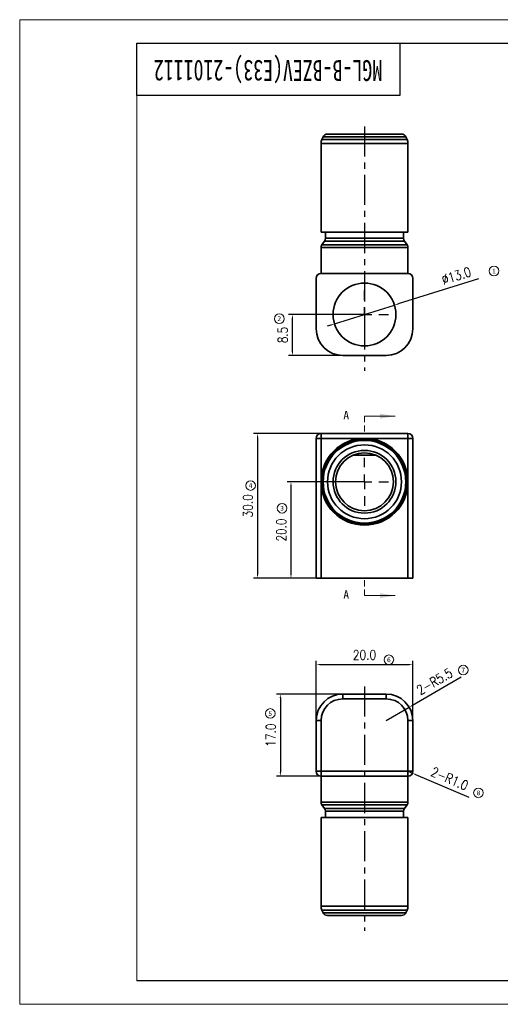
# Model space of a CAD drawing. Header units: millimetres. Extents: x 21166 to 21531, y -4422 to -4217.
# Tile 1 of 3: x 21166 to 21266, y -4422 to -4217. Entities that reach past the tile are written whole.
import ezdxf
from ezdxf.enums import TextEntityAlignment as Align

# ---------------------------------------------------------------- set-up
doc = ezdxf.new("R2010")
doc.units = ezdxf.units.MM
doc.header["$PDMODE"] = 3
doc.header["$PDSIZE"] = 8
for name, pattern in [('CENTER', [2, 1.25, -0.25, 0.25, -0.25]), ('CENTERX2', [20.32, 12.7, -2.54, 2.54, -2.54]), ('HIDDEN', [1.905, 1.27, -0.635])]:
    doc.linetypes.add(name, pattern=pattern)
doc.layers.get('0').update_dxf_attribs({"linetype": 'CONTINUOUS'})
doc.layers.get('Defpoints').update_dxf_attribs({"linetype": 'CONTINUOUS'})
for name, color, linetype in [('10', 7, 'CONTINUOUS'), ('3中心线层', 1, 'CENTER'), ('7标注层', 4, 'CONTINUOUS'), ('中心线层', 1, 'CENTERX2'), ('图框', 7, 'CONTINUOUS')]:
    doc.layers.add(name, color=color, linetype=linetype)
for name, color, linetype, lineweight in [('单行文本', 7, 'CONTINUOUS', 5), ('细实线', 3, 'CONTINUOUS', 13), ('轮廓实线层', 7, 'CONTINUOUS', 35)]:
    doc.layers.add(name, color=color, linetype=linetype, lineweight=lineweight)
doc.styles.add('SLDTEXTSTYLE0', font='仿宋_GB2312.ttf', dxfattribs={"bigfont": 'bigfont'})
doc.styles.add('SLDTEXTSTYLE2', font='仿宋_GB2312.ttf', dxfattribs={"width": 0.7})
doc.styles.add('TH_GBDIM', font='romans.shx', dxfattribs={"width": 0.8, "bigfont": 'gbcbig.shx'})
doc.styles.add('文字', font='simhei.ttf')
doc.dimstyles.new('TH_GBDIM1', dxfattribs={"dimtxt": 2, "dimasz": 0.8, "dimexe": 0.8, "dimexo": 0, "dimgap": 1, "dimtad": 1, "dimdec": 1, "dimzin": 0, "dimdsep": 46, "dimtxsty": 'TH_GBDIM', "dimcen": 0.8, "dimclrd": 130, "dimclre": 130, "dimclrt": 3, "dimadec": 0, "dimazin": 0, "dimtfac": 0.714286, "dimtdec": 1, "dimtmove": 0, "dimatfit": 3, "dimfxl": 0, "dimtzin": 0, "dimlwd": -1, "dimlwe": -1, "dimarcsym": 0})

# ---------------------------------------------------------------- blocks, each defined once
blk = doc.blocks.new('SW_CENTERMARKSYMBOL_0')
at = {"layer": '中心线层', "color": 0}
for p, q in [((0, 3), (0, 5)), ((-3, 0), (-5, 0)), ((0, 0), (-1.5, 0)), ((0, 0), (0, 1.5)), ((0, 0), (0, -1.5)), ((0, 0), (1.5, 0)), ((3, 0), (5, 0)), ((0, -3), (0, -5))]:
    blk.add_line(p, q, dxfattribs=at)
blk = doc.blocks.new('*D363')
at = {"layer": '7标注层', "color": 130, "ltscale": 5, "transparency": 16777216}
for p, q in [((21237.69, -4278.56), (21221.95, -4278.56)), ((21222.75, -4286.26), (21222.75, -4279.36)), ((21237.69, -4287.06), (21221.95, -4287.06))]:
    blk.add_line(p, q, dxfattribs=at)
for points in [[(21222.62, -4279.36), (21222.89, -4279.36), (21222.75, -4278.56)], [(21222.62, -4286.26), (21222.89, -4286.26), (21222.75, -4287.06)]]:
    blk.add_solid(points, dxfattribs=at)
at = {"layer": 'Defpoints', "color": 0, "ltscale": 5, "transparency": 16777216}
for p in [(21222.75, -4278.56), (21237.69, -4278.56), (21237.69, -4287.06)]:
    blk.add_point(p, dxfattribs=at)
at = {"layer": '7标注层', "color": 3, "ltscale": 5, "transparency": 16777216, "insert": (21220.75, -4282.81), "char_height": 2, "attachment_point": 5, "rotation": 90, "style": 'TH_GBDIM'}
blk.add_mtext('8.5', dxfattribs=at)
blk = doc.blocks.new('*D364')
at = {"layer": '7标注层', "color": 130, "ltscale": 5, "transparency": 16777216}
for p, q in [((21237.69, -4303.24), (21214.72, -4303.24)), ((21215.52, -4304.04), (21215.52, -4332.44)), ((21237.69, -4333.24), (21214.72, -4333.24))]:
    blk.add_line(p, q, dxfattribs=at)
for points in [[(21215.39, -4304.04), (21215.65, -4304.04), (21215.52, -4303.24)], [(21215.39, -4332.44), (21215.65, -4332.44), (21215.52, -4333.24)]]:
    blk.add_solid(points, dxfattribs=at)
at = {"layer": 'Defpoints', "color": 0, "ltscale": 5, "transparency": 16777216}
for p in [(21237.69, -4303.24), (21215.52, -4333.24), (21237.69, -4333.24)]:
    blk.add_point(p, dxfattribs=at)
at = {"layer": '7标注层', "color": 3, "ltscale": 5, "transparency": 16777216, "insert": (21213.52, -4318.24), "char_height": 2, "attachment_point": 5, "rotation": 90, "style": 'TH_GBDIM'}
blk.add_mtext('30.0', dxfattribs=at)
blk = doc.blocks.new('*D365')
at = {"layer": '7标注层', "color": 130, "ltscale": 5, "transparency": 16777216}
for p, q in [((21237.69, -4313.24), (21221.66, -4313.24)), ((21222.46, -4314.04), (21222.46, -4332.44)), ((21237.69, -4333.24), (21221.66, -4333.24))]:
    blk.add_line(p, q, dxfattribs=at)
for points in [[(21222.33, -4314.04), (21222.59, -4314.04), (21222.46, -4313.24)], [(21222.33, -4332.44), (21222.59, -4332.44), (21222.46, -4333.24)]]:
    blk.add_solid(points, dxfattribs=at)
at = {"layer": 'Defpoints', "color": 0, "ltscale": 5, "transparency": 16777216}
for p in [(21237.69, -4313.24), (21222.46, -4333.24), (21237.69, -4333.24)]:
    blk.add_point(p, dxfattribs=at)
at = {"layer": '7标注层', "color": 3, "ltscale": 5, "transparency": 16777216, "insert": (21220.46, -4323.24), "char_height": 2, "attachment_point": 5, "rotation": 90, "style": 'TH_GBDIM'}
blk.add_mtext('20.0', dxfattribs=at)
blk = doc.blocks.new('*D366')
at = {"layer": '7标注层', "color": 130, "ltscale": 5, "transparency": 16777216}
for p, q in [((21227.69, -4368), (21227.69, -4350.34)), ((21228.49, -4351.14), (21246.89, -4351.14)), ((21247.69, -4368), (21247.69, -4350.34))]:
    blk.add_line(p, q, dxfattribs=at)
for points in [[(21228.49, -4351.01), (21228.49, -4351.27), (21227.69, -4351.14)], [(21246.89, -4351.01), (21246.89, -4351.27), (21247.69, -4351.14)]]:
    blk.add_solid(points, dxfattribs=at)
at = {"layer": 'Defpoints', "color": 0, "ltscale": 5, "transparency": 16777216}
for p in [(21247.69, -4351.14), (21227.69, -4368), (21247.69, -4368)]:
    blk.add_point(p, dxfattribs=at)
at = {"layer": '7标注层', "color": 3, "ltscale": 5, "transparency": 16777216, "insert": (21237.69, -4349.14), "char_height": 2, "attachment_point": 5, "style": 'TH_GBDIM'}
blk.add_mtext('20.0', dxfattribs=at)
blk = doc.blocks.new('*D367')
at = {"layer": '7标注层', "color": 130, "ltscale": 5, "transparency": 16777216}
for p, q in [((21237.69, -4357.25), (21219.46, -4357.25)), ((21220.26, -4358.05), (21220.26, -4373.45)), ((21237.69, -4374.25), (21219.46, -4374.25))]:
    blk.add_line(p, q, dxfattribs=at)
for points in [[(21220.12, -4358.05), (21220.39, -4358.05), (21220.26, -4357.25)], [(21220.12, -4373.45), (21220.39, -4373.45), (21220.26, -4374.25)]]:
    blk.add_solid(points, dxfattribs=at)
at = {"layer": 'Defpoints', "color": 0, "ltscale": 5, "transparency": 16777216}
for p in [(21237.69, -4357.25), (21220.26, -4374.25), (21237.69, -4374.25)]:
    blk.add_point(p, dxfattribs=at)
at = {"layer": '7标注层', "color": 3, "ltscale": 5, "transparency": 16777216, "insert": (21218.26, -4365.75), "char_height": 2, "attachment_point": 5, "rotation": 90, "style": 'TH_GBDIM'}
blk.add_mtext('17.0', dxfattribs=at)
blk = doc.blocks.new('*D368')
at = {"layer": '7标注层', "color": 130, "ltscale": 5, "transparency": 16777216}
for p, q in [((21257.72, -4353.75), (21247.64, -4359.59)), ((21242.19, -4362.75), (21246.95, -4359.99))]:
    blk.add_line(p, q, dxfattribs=at)
blk.add_solid([(21247.58, -4359.47), (21247.71, -4359.71), (21246.95, -4359.99)], dxfattribs=at)
at = {"layer": 'Defpoints', "color": 0, "ltscale": 5, "transparency": 16777216}
for p in [(21246.95, -4359.99), (21242.19, -4362.75)]:
    blk.add_point(p, dxfattribs=at)
at = {"layer": '7标注层', "color": 3, "ltscale": 5, "transparency": 16777216, "insert": (21252.2, -4354.64), "char_height": 2, "attachment_point": 5, "rotation": 30.0737, "style": 'TH_GBDIM'}
blk.add_mtext('2-R5.5', dxfattribs=at)
blk = doc.blocks.new('*D369')
at = {"layer": '7标注层', "color": 130, "ltscale": 5, "transparency": 16777216}
for p, q in [((21246.69, -4373.25), (21247.61, -4373.64)), ((21259.35, -4378.67), (21248.34, -4373.96))]:
    blk.add_line(p, q, dxfattribs=at)
blk.add_solid([(21248.4, -4373.83), (21248.29, -4374.08), (21247.61, -4373.64)], dxfattribs=at)
at = {"layer": 'Defpoints', "color": 0, "ltscale": 5, "transparency": 16777216}
for p in [(21246.69, -4373.25), (21247.61, -4373.64)]:
    blk.add_point(p, dxfattribs=at)
at = {"layer": '7标注层', "color": 3, "ltscale": 5, "transparency": 16777216, "insert": (21255.33, -4374.77), "char_height": 2, "attachment_point": 5, "rotation": 336.8195, "style": 'TH_GBDIM'}
blk.add_mtext('2-R1.0', dxfattribs=at)
blk = doc.blocks.new('SW_CENTERMARKSYMBOL_1')
at = {"layer": '中心线层', "color": 0}
for p, q in [((0, 3), (0, 5)), ((-3, 0), (-5, 0)), ((0, 0), (-1.5, 0)), ((0, 0), (0, 1.5)), ((0, 0), (0, -1.5)), ((0, 0), (1.5, 0)), ((3, 0), (5, 0)), ((0, -3), (0, -5))]:
    blk.add_line(p, q, dxfattribs=at)
blk = doc.blocks.new('*D393')
at = {"layer": '7标注层', "color": 130, "ltscale": 5, "transparency": 16777216}
for p, q in [((21261.28, -4271.19), (21244.66, -4276.38)), ((21231.49, -4280.5), (21243.89, -4276.62)), ((21230.72, -4280.74), (21229.96, -4280.98))]:
    blk.add_line(p, q, dxfattribs=at)
for points in [[(21244.62, -4276.25), (21244.7, -4276.51), (21243.89, -4276.62)], [(21230.68, -4280.61), (21230.76, -4280.86), (21231.49, -4280.5)]]:
    blk.add_solid(points, dxfattribs=at)
at = {"layer": 'Defpoints', "color": 0, "ltscale": 5, "transparency": 16777216}
for p in [(21243.89, -4276.62), (21231.49, -4280.5)]:
    blk.add_point(p, dxfattribs=at)
at = {"layer": '7标注层', "color": 3, "ltscale": 5, "transparency": 16777216, "insert": (21256.71, -4270.52), "char_height": 2, "attachment_point": 5, "rotation": 17.358, "style": 'TH_GBDIM'}
blk.add_mtext('∅13.0', dxfattribs=at)

msp = doc.modelspace()

# ---------------------------------------------------------------- linework, layer by layer
at = {"color": 7, "linetype": 'HIDDEN', "lineweight": 18}
for p, q in [((21237.69, -4299.64), (21237.69, -4302.81)), ((21237.69, -4336.84), (21237.69, -4333.66))]:
    msp.add_line(p, q, dxfattribs=at)
at = {"color": 7, "linetype": 'Continuous', "lineweight": 18}
for p, q in [((21237.69, -4299.64), (21244.04, -4299.64)), ((21237.69, -4336.84), (21244.04, -4336.84))]:
    msp.add_line(p, q, dxfattribs=at)
for points in [[(21244.04, -4299.64), (21240.87, -4299.13), (21240.87, -4300.15)], [(21244.04, -4336.84), (21240.87, -4336.33), (21240.87, -4337.35)]]:
    msp.add_solid(points, dxfattribs=at)
at = {"layer": '3中心线层', "ltscale": 5}
for p, q in [((21237.69, -4239.58), (21237.69, -4290.21)), ((21237.69, -4355.67), (21237.69, -4406.3))]:
    msp.add_line(p, q, dxfattribs=at)
at = {"layer": '图框', "linetype": 'Continuous', "lineweight": 18}
for p, q in [((21454.94, -4217.44), (21166.25, -4217.44)), ((21166.25, -4421.56), (21166.25, -4217.44)), ((21454.94, -4217.44), (21166.25, -4217.44)), ((21190.55, -4416.7), (21190.55, -4227.16)), ((21454.94, -4421.56), (21166.25, -4421.56)), ((21405.45, -4421.56), (21166.25, -4421.56))]:
    msp.add_line(p, q, dxfattribs=at)
at = {"layer": '图框'}
for q in [(21190.55, -4416.7), (21195.41, -4416.7)]:
    msp.add_line((21450.08, -4416.7), q, dxfattribs=at)
for points in [[(21190.55, -4222.3), (21450.08, -4222.3), (21450.08, -4416.7)], [(21244.99, -4233.19), (21190.55, -4233.19), (21190.55, -4222.3), (21244.99, -4222.3), (21244.99, -4233.19)]]:
    msp.add_lwpolyline(points, dxfattribs=at)
at = {"layer": '细实线', "color": 0, "ltscale": 5}
for centre in [(21264.52, -4269.53), (21220.04, -4279.43), (21214.09, -4314.02), (21220.62, -4318.72), (21242.74, -4350.14), (21258.15, -4352.28), (21218.16, -4361.27), (21261.3, -4377.73)]:
    msp.add_circle(centre, 1, dxfattribs=at)
at = {"layer": '轮廓实线层'}
for p, q in [((21245.35, -4241.16), (21230.03, -4241.16)), ((21228.69, -4243.1), (21228.69, -4261.46)), ((21246.69, -4243.1), (21228.69, -4243.1)), ((21229.12, -4241.74), (21228.88, -4242.26)), ((21246.5, -4242.26), (21228.88, -4242.26)), ((21246.26, -4241.74), (21229.12, -4241.74)), ((21246.5, -4242.26), (21246.26, -4241.74)), ((21246.69, -4261.46), (21246.69, -4243.1)), ((21246.69, -4261.46), (21228.69, -4261.46)), ((21229.59, -4261.46), (21229.59, -4262.76)), ((21245.79, -4262.76), (21245.79, -4261.46)), ((21229.41, -4263.33), (21228.87, -4264.1)), ((21245.97, -4263.33), (21229.41, -4263.33)), ((21245.79, -4262.76), (21229.59, -4262.76)), ((21246.51, -4264.1), (21245.97, -4263.33)), ((21228.69, -4264.68), (21228.69, -4270.06)), ((21246.69, -4264.68), (21228.69, -4264.68)), ((21246.51, -4264.1), (21228.87, -4264.1)), ((21246.69, -4270.06), (21246.69, -4264.68)), ((21228.69, -4270.06), (21246.69, -4270.06)), ((21227.69, -4281.56), (21227.69, -4271.06)), ((21247.69, -4281.56), (21247.69, -4271.06)), ((21233.19, -4287.06), (21242.19, -4287.06)), ((21227.69, -4333.24), (21227.69, -4304.24)), ((21228.69, -4304.24), (21227.69, -4304.24)), ((21228.69, -4304.24), (21228.69, -4303.24)), ((21228.69, -4303.24), (21246.69, -4303.24)), ((21228.69, -4304.24), (21228.69, -4313.24)), ((21237.69, -4304.24), (21228.69, -4304.24)), ((21246.69, -4304.24), (21237.69, -4304.24)), ((21246.69, -4304.24), (21246.69, -4303.24)), ((21246.69, -4313.24), (21246.69, -4304.24)), ((21247.69, -4304.24), (21246.69, -4304.24)), ((21247.69, -4304.24), (21247.69, -4333.24)), ((21240.09, -4307.74), (21235.29, -4307.74)), ((21228.69, -4313.24), (21228.69, -4333.24)), ((21246.69, -4333.24), (21246.69, -4313.24)), ((21228.69, -4333.24), (21227.69, -4333.24)), ((21228.69, -4333.24), (21246.69, -4333.24)), ((21247.69, -4333.24), (21246.69, -4333.24)), ((21233.19, -4358.25), (21233.19, -4357.25)), ((21233.19, -4357.25), (21242.19, -4357.25)), ((21242.19, -4358.25), (21242.19, -4357.25)), ((21242.19, -4358.25), (21233.19, -4358.25)), ((21227.69, -4362.75), (21228.69, -4362.75)), ((21227.69, -4373.25), (21227.69, -4362.75)), ((21228.69, -4362.75), (21228.69, -4373.25)), ((21246.69, -4362.75), (21247.69, -4362.75)), ((21246.69, -4373.25), (21246.69, -4362.75)), ((21247.69, -4362.75), (21247.69, -4373.25)), ((21227.69, -4373.25), (21228.69, -4373.25)), ((21228.69, -4373.25), (21246.69, -4373.25)), ((21228.69, -4374.25), (21228.69, -4373.25)), ((21228.69, -4374.25), (21228.69, -4379.63)), ((21237.69, -4374.25), (21228.69, -4374.25)), ((21246.69, -4374.25), (21237.69, -4374.25)), ((21246.69, -4373.25), (21247.69, -4373.25)), ((21246.69, -4374.25), (21246.69, -4373.25)), ((21246.69, -4379.63), (21246.69, -4374.25)), ((21228.69, -4379.63), (21246.69, -4379.63)), ((21228.87, -4380.2), (21229.41, -4380.97)), ((21228.87, -4380.2), (21246.51, -4380.2)), ((21245.97, -4380.97), (21246.51, -4380.2)), ((21229.41, -4380.97), (21245.97, -4380.97)), ((21229.59, -4381.55), (21229.59, -4382.85)), ((21229.59, -4381.55), (21245.79, -4381.55)), ((21245.79, -4382.85), (21245.79, -4381.55)), ((21228.69, -4382.85), (21228.69, -4401.2)), ((21228.69, -4382.85), (21246.69, -4382.85)), ((21246.69, -4401.2), (21246.69, -4382.85)), ((21228.69, -4401.2), (21246.69, -4401.2)), ((21228.88, -4402.05), (21229.12, -4402.57)), ((21228.88, -4402.05), (21246.5, -4402.05)), ((21229.12, -4402.57), (21246.26, -4402.57)), ((21246.26, -4402.57), (21246.5, -4402.05)), ((21230.03, -4403.15), (21245.35, -4403.15))]:
    msp.add_line(p, q, dxfattribs=at)
for centre, radius in [((21237.69, -4278.56), 6.5), ((21237.69, -4313.24), 9), ((21237.69, -4313.24), 8.81), ((21237.69, -4313.24), 8.57), ((21237.69, -4313.24), 7.66), ((21237.69, -4313.24), 6.5), ((21237.69, -4313.24), 6)]:
    msp.add_circle(centre, radius, dxfattribs=at)
for centre, radius, start, end in [((21230.03, -4242.16), 1, 90, 155), ((21245.35, -4242.16), 1, 25, 90), ((21230.69, -4243.1), 2, 155, 180), ((21244.69, -4243.1), 2, 0, 25), ((21228.59, -4262.76), 1, 325, 0), ((21246.79, -4262.76), 1, 180, 215), ((21229.69, -4264.68), 1, 145, 180), ((21245.69, -4264.68), 1, 0, 35), ((21228.69, -4271.06), 1, 90, 180), ((21246.69, -4271.06), 1, 0, 90), ((21233.19, -4281.56), 5.5, 180, 270), ((21242.19, -4281.56), 5.5, 270, 0), ((21228.69, -4304.24), 1, 90, 180), ((21246.69, -4304.24), 1, 0, 90), ((21233.19, -4362.75), 5.5, 90, 180), ((21242.19, -4362.75), 5.5, 0, 90), ((21233.19, -4362.75), 4.5, 90, 180), ((21242.19, -4362.75), 4.5, 0, 90), ((21228.69, -4373.25), 1, 180, 270), ((21246.69, -4373.25), 1, 270, 0), ((21229.69, -4379.63), 1, 180, 215), ((21245.69, -4379.63), 1, 325, 0), ((21228.59, -4381.55), 1, 0, 35), ((21246.79, -4381.55), 1, 145, 180), ((21230.69, -4401.2), 2, 180, 205), ((21230.03, -4402.15), 1, 205, 270), ((21245.35, -4402.15), 1, 270, 335), ((21244.69, -4401.2), 2, 335, 0)]:
    msp.add_arc(centre, radius, start, end, dxfattribs=at)

# ---------------------------------------------------------------- block references
at = {"layer": '3中心线层', "ltscale": 5}
msp.add_blockref('SW_CENTERMARKSYMBOL_1', (21237.69, -4278.56), dxfattribs=at)
at = {"layer": '中心线层', "color": 1}
msp.add_blockref('SW_CENTERMARKSYMBOL_0', (21237.69, -4313.24), dxfattribs=at)

# ---------------------------------------------------------------- texts
at = {"color": 7, "linetype": 'Continuous', "char_height": 1.75, "attachment_point": 1, "style": 'SLDTEXTSTYLE0'}
for insert in [(21233.31, -4298.55), (21233.31, -4335.75)]:
    msp.add_mtext('A', dxfattribs=dict(at, insert=insert))
at = {"layer": '10', "insert": (21217.71, -4230.15), "char_height": 4.32, "attachment_point": 2, "rotation": 180, "style": 'SLDTEXTSTYLE2'}
msp.add_mtext('MGL-B-BZEV(E33)-2101112 ', dxfattribs=at)
at = {"layer": '单行文本', "color": 0, "ltscale": 5, "style": '文字'}
for s, p in [('1', (21264.52, -4269.53)), ('2', (21220.04, -4279.43)), ('4', (21214.09, -4314.02)), ('3', (21220.62, -4318.72)), ('6', (21242.74, -4350.14)), ('7', (21258.15, -4352.28)), ('5', (21218.16, -4361.27)), ('8', (21261.3, -4377.73))]:
    msp.add_text(s, height=1, dxfattribs=at).set_placement(p, align=Align.MIDDLE_CENTER)

# ---------------------------------------------------------------- dimensions: what is measured, and where the dimension line sits
at = {"layer": '7标注层', "color": 0, "ltscale": 5}
dim = msp.add_diameter_dim_2p(p1=(21231.49, -4280.5), p2=(21243.89, -4276.62), dimstyle='TH_GBDIM1', dxfattribs=at)
dim.commit()
dim.dimension.update_dxf_attribs({"geometry": '*D393', "text_midpoint": (21257.31, -4272.43), "dimtype": 163})
for base, p1, p2, picture, middle in [((21222.75, -4278.56), (21237.69, -4287.06), (21237.69, -4278.56), '*D363', (21220.75, -4282.81)), ((21215.52, -4333.24), (21237.69, -4303.24), (21237.69, -4333.24), '*D364', (21213.52, -4318.24)), ((21222.46, -4333.24), (21237.69, -4313.24), (21237.69, -4333.24), '*D365', (21220.46, -4323.24)), ((21220.26, -4374.25), (21237.69, -4357.25), (21237.69, -4374.25), '*D367', (21218.26, -4365.75))]:
    dim = msp.add_linear_dim(base=base, p1=p1, p2=p2, angle=90, dimstyle='TH_GBDIM1', dxfattribs=at)
    dim.commit()
    dim.dimension.update_dxf_attribs({"geometry": picture, "text_midpoint": middle})
dim = msp.add_linear_dim(base=(21247.69, -4351.14), p1=(21227.69, -4368), p2=(21247.69, -4368), dimstyle='TH_GBDIM1', dxfattribs=at)
dim.commit()
dim.dimension.update_dxf_attribs({"geometry": '*D366', "text_midpoint": (21237.69, -4349.14)})
for center, mpoint, picture, middle in [((21242.19, -4362.75), (21246.95, -4359.99), '*D368', (21253.2, -4356.37)), ((21246.69, -4373.25), (21247.61, -4373.64), '*D369', (21254.55, -4376.61))]:
    dim = msp.add_radius_dim(center=center, mpoint=mpoint, text='2-<>', dimstyle='TH_GBDIM1', dxfattribs=at)
    dim.commit()
    dim.dimension.update_dxf_attribs({"geometry": picture, "text_midpoint": middle, "dimtype": 164})

doc.saveas('drawing.dxf')
